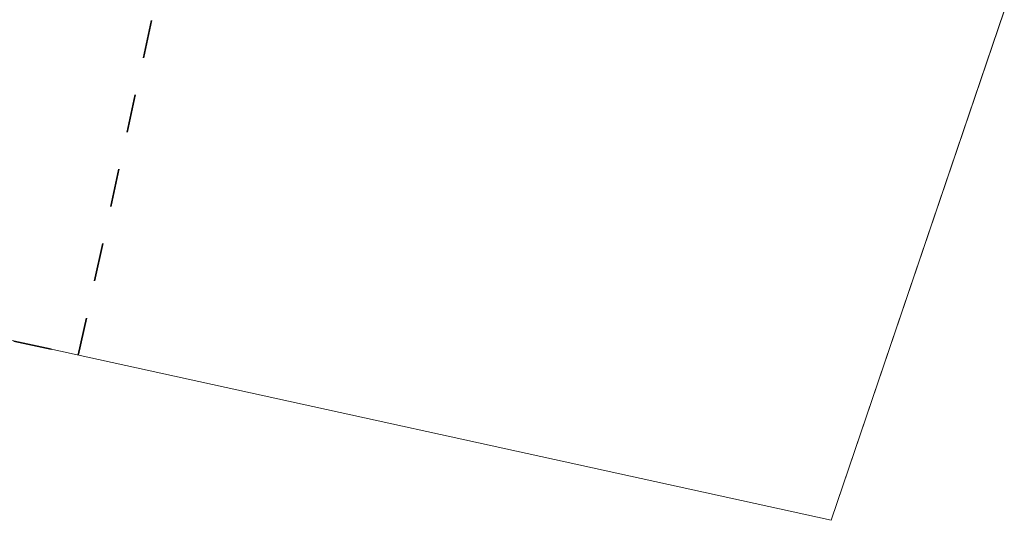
# Model space of a CAD drawing. Header units: metres. Extents: x 233012 to 233264, y 553571 to 554014.
# Tile 32 of 256: x 233138 to 233190, y 553571 to 553597. Entities that reach past the tile are written whole.
import ezdxf

# ---------------------------------------------------------------- set-up
doc = ezdxf.new("R2010")
doc.units = ezdxf.units.M
doc.linetypes.add('NLCS-HIDDEN', pattern=[4, 2, -2])
for name, color, linetype, lineweight in [('A-N---NPP', 251, 'NLCS-HIDDEN', 9), ('A-NL23_vloeraanzicht', 252, 'Continuous', 5), ('A-NL90_terrein', 252, 'Continuous', 5)]:
    doc.layers.add(name, color=color, linetype=linetype, lineweight=lineweight)

# ---------------------------------------------------------------- blocks, each defined once
blk = doc.blocks.new('Family - ___-821014-01_Situatie')
at = {"layer": 'A-NL90_terrein'}
for p, q in [((37.017, -430.199), (205.154, -467.096)), ((205.154, -467.096), (214.245, -440.318))]:
    blk.add_line(p, q, dxfattribs=at)

msp = doc.modelspace()

# ---------------------------------------------------------------- linework, layer by layer
at = {"layer": 'A-N---NPP', "lineweight": 35}
for p, q in [((233140.909, 553579.805), (233163.335, 553682.287)), ((233012.504, 553607.982), (233140.909, 553579.805))]:
    msp.add_line(p, q, dxfattribs=at)
at = {"layer": 'A-NL23_vloeraanzicht'}
for p, q in [((233012.309, 553608.025), (233180.446, 553571.128)), ((233180.446, 553571.128), (233189.528, 553597.882))]:
    msp.add_line(p, q, dxfattribs=at)

# ---------------------------------------------------------------- block references
at = {"layer": 'A-NL90_terrein'}
msp.add_blockref('Family - ___-821014-01_Situatie', (232975.292, 554038.224), dxfattribs=at)

doc.saveas('drawing.dxf')
